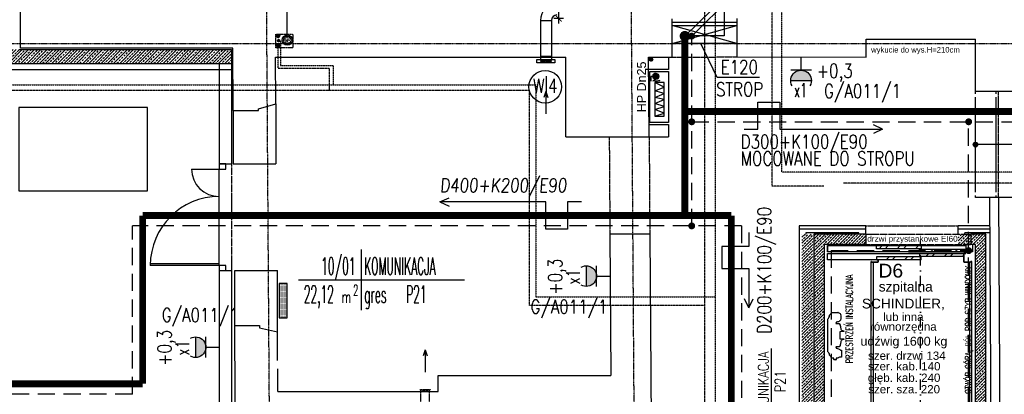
# Model space of a CAD drawing. Header units: inches. Extents: x -145354 to -97635, y 38777 to 78670.
# Tile 16 of 231: x -143289 to -141858, y 43181 to 43726. Entities that reach past the tile are written whole.
import ezdxf
from ezdxf.enums import TextEntityAlignment as Align

# ---------------------------------------------------------------- set-up
doc = ezdxf.new("R2010")
doc.units = ezdxf.units.IN
doc.header["$MEASUREMENT"] = 0
for name, pattern in [('00-inst$0$DASHDOT', [1, 0.5, -0.25, 0, -0.25]), ('CENTER', [2, 1.25, -0.25, 0.25, -0.25]), ('DASHDOT', [1, 0.5, -0.25, 0, -0.25]), ('DASHED', [0.75, 0.5, -0.25]), ('DASHED2', [0.375, 0.25, -0.125]), ('DIVIDE', [31.75, 12.7, -6.35, 0, -6.35, 0, -6.35])]:
    doc.linetypes.add(name, pattern=pattern)
doc.layers.get('0').update_dxf_attribs({"color": 101})
doc.layers.add('0-pomoc', color=21, linetype='Continuous', plot=False)
for name, color, linetype in [('Drz---drzwi', 5, 'Continuous'), ('E-OPIS_POM', 6, 'Continuous'), ('E35', 6, 'Continuous'), ('E50', 3, 'Continuous'), ('E50_kor', 3, 'Continuous'), ('E90_kor', 6, 'Continuous'), ('Ins-kan', 54, 'Continuous'), ('Ins-went', 141, 'Continuous'), ('Ins-went-opis', 141, 'Continuous'), ('Ins-wod', 152, 'Continuous'), ('Mks-podposadzkowa', 230, 'Continuous'), ('Mpoż-rury', 121, 'Continuous'), ('Mppoż-piony-hydranty', 121, 'Continuous'), ('Mw-cr-rury', 160, 'DIVIDE'), ('Mw-wc-rury', 160, 'DASHDOT'), ('Opis-spadki', 61, 'Continuous'), ('Opis-wykonczen', 2, 'Continuous'), ('Os-osie glowne', 8, 'CENTER'), ('piony_K_nr', 240, 'Continuous'), ('Sc-beton', 7, 'Continuous'), ('Sc-beton-hatch', 86, 'Continuous'), ('Sc-cegla pelna', 32, 'Continuous'), ('Sc-cegla pustak', 42, 'Continuous'), ('Sc-gazobeton', 45, 'Continuous'), ('Sc-gk', 120, 'Continuous'), ('Sc-gk-hatch', 8, 'Continuous'), ('Sc-nad', 5, 'DASHED2'), ('Sc-nadproza kon', 5, 'DASHED2'), ('Sch-opis', 51, 'Continuous'), ('Sch-widok', 12, 'Continuous'), ('W-idok', 9, 'Continuous'), ('W-otwor-strop', 126, 'Continuous'), ('W-otwor-strop-nad', 126, 'DASHED2'), ('Wym-zew', 9, 'Continuous'), ('Wyp-grzejniki', 56, 'Continuous'), ('Wyp-meble', 155, 'Continuous')]:
    doc.layers.add(name, color=color, linetype=linetype)
doc.layers.get('Wym-zew').off()
doc.styles.add('KA wymiar', font='romans.shx', dxfattribs={"width": 0.6})
doc.styles.add('ROMANS', font='romans', dxfattribs={"width": 0.85})
doc.styles.add('TYTUL2', font='ARIAL.TTF')
doc.linetypes.add('BATTING', pattern='A,0.0001,-0.1,[134,ltypeshp.shx,S=0.1,R=0,X=-0.1,Y=0],-0.2,[134,ltypeshp.shx,S=0.1,R=180,X=0.1,Y=0],-0.1', length=0.4001)
doc.dimstyles.new('KA wymiar', dxfattribs={"dimscale": 50, "dimtxt": 0.23, "dimasz": 0.14, "dimexe": 0, "dimexo": 0, "dimgap": 0.08, "dimtad": 1, "dimdec": 1, "dimrnd": 0.5, "dimzin": 9, "dimdsep": 46, "dimtxsty": 'KA wymiar', "dimblk1": 'UKOS', "dimblk2": 'UKOS', "dimsah": 1, "dimcen": 0.2, "dimse1": 1, "dimse2": 1, "dimclrd": 256, "dimclre": 256, "dimclrt": 2, "dimadec": 3, "dimazin": 0, "dimtfac": 1, "dimtdec": 1, "dimtix": 1, "dimtmove": 2, "dimatfit": 3, "dimldrblk": 'DOT', "dimfxl": 0, "dimtolj": 1, "dimtzin": 9, "dimarcsym": 0})
pattern_1 = [(45, (-188741.938, 11195.726), (-13.258252, 13.258252), []), (45, (-188733.099, 11195.726), (-13.258252, 13.258252), [])]

# ---------------------------------------------------------------- blocks, each defined once
blk = doc.blocks.new('pow')
for p, q in [((0, 0.523), (0, -0.523)), ((-1.075, 0), (1.78, 0))]:
    blk.add_line(p, q)
at = {"style": 'KA wymiar', "width": 0.6}
for s, height, p in [('2', 0.18, (-0.139, -0.27)), ('m', 0.21, (-0.333, -0.401))]:
    blk.add_text(s, height=height, dxfattribs=at).set_placement(p)
at = {"style": 'KA wymiar'}
for tag, width, p in [('01', 0.7, (-0.131, 0.084)), ('000.00', 0.6, (-0.364, -0.401))]:
    blk.add_attdef(tag, text='', height=0.3, dxfattribs=dict(at, width=width)).set_placement(p, align=Align.RIGHT)
blk.add_attdef('POMIESZCZENIE', (0.071, 0.084), '', height=0.3, dxfattribs=at)
at = {"style": 'KA wymiar', "width": 0.8}
blk.add_attdef('POSADZKA', (0.071, -0.401), '', height=0.3, dxfattribs=at)
blk = doc.blocks.new('w2')
h = blk.add_hatch()
h.set_pattern_fill('ANSI32', color=256, scale=50, style=0)
h.set_pattern_definition(pattern_1)
h.paths.add_polyline_path([(-144149.4, 50762.8), (-144150.4, 50762.8), (-144150.4, 50758.4), (-144149.4, 50758.4)])
h.paths.add_polyline_path([(-144150.4, 50762.8), (-144158.9, 50762.8), (-144212.6, 50762.8), (-144214.1, 50762.8), (-144214.1, 50758.4), (-144150.4, 50758.4)])
h = blk.add_hatch()
h.set_pattern_fill('ANSI32', color=256, scale=50, style=0)
h.set_pattern_definition(pattern_1)
h.paths.add_polyline_path([(-144087.4, 50751.3), (-144150.4, 50751.3), (-144150.4, 50747.3), (-144087.4, 50747.3)])
h.paths.add_polyline_path([(-144150.4, 50751.3), (-144151.6, 50751.3), (-144151.6, 50747.3), (-144150.4, 50747.3)])
h = blk.add_hatch()
h.set_pattern_fill('ANSI32', color=256, scale=50, style=0)
h.set_pattern_definition(pattern_1)
h.paths.add_polyline_path([(-144083.9, 50753.8), (-144083.9, 50757.8), (-144150.4, 50757.8), (-144150.4, 50753.8)])
h = blk.add_hatch()
h.set_pattern_fill('ANSI32', color=256, scale=50, style=0)
h.set_pattern_definition(pattern_1)
h.paths.add_polyline_path([(-144150.4, 50742.3), (-144150.4, 50746.7), (-144214.1, 50746.7), (-144214.1, 50742.3), (-144212.6, 50742.3), (-144212.2, 50742.3)])
for p, q in [((-144229.9, 50779.6), (-144305.4, 50779.6)), ((-144305.4, 50779.6), (-144305.4, 50469.6)), ((-144229.9, 50779.6), (-144229.9, 50764.6)), ((-144055.4, 50779.6), (-144077.4, 50779.6)), ((-144077.4, 50779.6), (-144077.4, 50764.6)), ((-144055.4, 50469.6), (-144055.4, 50779.6)), ((-144229.9, 50764.6), (-144290.4, 50764.6)), ((-144290.4, 50764.6), (-144290.4, 50484.6)), ((-144285.4, 50753.8), (-144285.4, 50762.8)), ((-144285.4, 50762.8), (-144285.4, 50753.8)), ((-144285.4, 50762.8), (-144212.6, 50762.8)), ((-144212.6, 50762.8), (-144285.4, 50762.8)), ((-144167.6, 50753.8), (-144285.4, 50753.8)), ((-144285.4, 50751.3), (-144087.4, 50751.3)), ((-144285.4, 50742.3), (-144285.4, 50751.3)), ((-144214.1, 50758.4), (-144214.1, 50762.8)), ((-144158.9, 50758.4), (-144214.1, 50758.4)), ((-144149.4, 50758.4), (-144214.1, 50758.4)), ((-144212.6, 50762.8), (-144158.9, 50762.8)), ((-144158.9, 50762.8), (-144212.6, 50762.8)), ((-144083.9, 50753.8), (-144167.6, 50753.8)), ((-144167.6, 50753.8), (-144083.9, 50753.8)), ((-144158.9, 50762.8), (-144083.9, 50762.8)), ((-144151.6, 50753.8), (-144151.6, 50757.8)), ((-144151.6, 50757.8), (-144083.9, 50757.8)), ((-144151.6, 50751.3), (-144151.6, 50747.3)), ((-144149.4, 50762.8), (-144149.4, 50758.4)), ((-144087.4, 50747.3), (-144087.4, 50751.3)), ((-144087.4, 50747.8), (-144087.4, 50750.7)), ((-144087.2, 50751), (-144087.2, 50739.1)), ((-144087.1, 50751.3), (-144084.4, 50751.3)), ((-144084.4, 50751.2), (-144087, 50751.2)), ((-144084.4, 50751.3), (-144084.4, 50751.2)), ((-144083.9, 50753.8), (-144083.9, 50764.6)), ((-144074.7, 50764.6), (-144083.9, 50764.6)), ((-144074.7, 50753.8), (-144083.9, 50753.8)), ((-144070.4, 50764.6), (-144077.4, 50764.6)), ((-144074.7, 50764.6), (-144074.7, 50753.8)), ((-144070.4, 50484.6), (-144070.4, 50764.6)), ((-144212.6, 50742.3), (-144285.4, 50742.3)), ((-144222.1, 50486.6), (-144222.1, 50739.9)), ((-144221.7, 50739.9), (-144221.9, 50739.9)), ((-144221.9, 50739.9), (-144221.9, 50739.1)), ((-144221.7, 50739.1), (-144221.7, 50739.9)), ((-144221.6, 50738.8), (-144212.2, 50738.8)), ((-144212.2, 50739), (-144221.5, 50739)), ((-144218.9, 50739.9), (-144218.9, 50489.9)), ((-144149.4, 50746.7), (-144214.1, 50746.7)), ((-144214.1, 50746.7), (-144214.1, 50742.3)), ((-144149.4, 50742.3), (-144214.1, 50742.3)), ((-144212.2, 50742.3), (-144213.9, 50742.3)), ((-144213.9, 50742.3), (-144213.9, 50742.2)), ((-144213.9, 50742.2), (-144212.2, 50742.2)), ((-144212, 50742), (-144212, 50739.1)), ((-144211.9, 50739.1), (-144211.9, 50742)), ((-144151.6, 50747.3), (-144087.4, 50747.3)), ((-144149.4, 50742.3), (-144149.4, 50746.7)), ((-144087.4, 50740.1), (-144087.4, 50747.3)), ((-144087.4, 50739.1), (-144087.4, 50741.9)), ((-144087, 50739), (-144077.7, 50739)), ((-144077.7, 50738.8), (-144087, 50738.8)), ((-144078.9, 50489.9), (-144078.9, 50738.8)), ((-144077.5, 50739.1), (-144077.5, 50739.9)), ((-144077.5, 50739.9), (-144077.4, 50739.9)), ((-144077.4, 50739.9), (-144077.4, 50739.1)), ((-144075.6, 50739.9), (-144077.4, 50739.9)), ((-144075.6, 50486.6), (-144075.6, 50739.9)), ((-144280, 50663.7), (-144280, 50664.8)), ((-144279.2, 50665.8), (-144270.4, 50665.8)), ((-144284.8, 50608.6), (-144284.8, 50656.6)), ((-144282.6, 50661.6), (-144282.4, 50661.7)), ((-144282.6, 50659.4), (-144282.6, 50661.6)), ((-144272.6, 50651.9), (-144273.3, 50649.6)), ((-144265.9, 50661.5), (-144265.9, 50656.3)), ((-144273.3, 50649.6), (-144268, 50649.6)), ((-144268, 50649.6), (-144268, 50648.4)), ((-144268, 50648.4), (-144267.3, 50648.4)), ((-144262, 50637.8), (-144267.4, 50637.6)), ((-144267.4, 50637.6), (-144267.4, 50627.6)), ((-144267, 50648.1), (-144267, 50646.6)), ((-144266.4, 50645.8), (-144266.4, 50644.9)), ((-144266.4, 50644.9), (-144266.1, 50641.5)), ((-144265.1, 50640), (-144262.3, 50639)), ((-144262.3, 50639), (-144262, 50639)), ((-144262, 50639), (-144262, 50637.8)), ((-144267.4, 50627.6), (-144262, 50627.4)), ((-144266.1, 50623.7), (-144266.4, 50620.3)), ((-144262.3, 50626.2), (-144265.1, 50625.2)), ((-144262, 50626.2), (-144262.3, 50626.2)), ((-144262, 50627.4), (-144262, 50626.2)), ((-144268, 50615.6), (-144273.3, 50615.6)), ((-144273.3, 50615.6), (-144272.6, 50613.3)), ((-144267.3, 50616.8), (-144268, 50616.8)), ((-144268, 50616.8), (-144268, 50615.6)), ((-144267, 50618.6), (-144267, 50617.1)), ((-144266.6, 50610.7), (-144265.2, 50610.7)), ((-144266.4, 50620.3), (-144266.4, 50619.4)), ((-144265.2, 50610.7), (-144265.2, 50600.8)), ((-144282.6, 50603.6), (-144282.6, 50605.8)), ((-144282.4, 50603.6), (-144282.6, 50603.6)), ((-144280, 50600.4), (-144280, 50601.5)), ((-144276.5, 50599.4), (-144279.2, 50599.4)), ((-144279.2, 50599.4), (-144279.2, 50599.4)), ((-144276.5, 50597.1), (-144276.5, 50599.4)), ((-144273.2, 50596.8), (-144276.2, 50596.8)), ((-144272.9, 50599.4), (-144272.9, 50597.1)), ((-144270.4, 50599.4), (-144272.9, 50599.4)), ((-144269.6, 50600.4), (-144269.6, 50600.4)), ((-144267.5, 50601), (-144267.5, 50601)), ((-144266.9, 50600.8), (-144266.9, 50601.6)), ((-144265.2, 50600.8), (-144266.9, 50600.8)), ((-144305.4, 50469.6), (-144055.4, 50469.6))]:
    blk.add_line(p, q)
for points in [[(-144070.4, 50484.6), (-144290.4, 50484.6)], [(-144075.6, 50486.6), (-144222.1, 50486.6)], [(-144078.9, 50489.9), (-144218.9, 50489.9)]]:
    blk.add_lwpolyline(points)
for centre, radius, start, end in [((-144087.1, 50751), 0.3, 90, 180), ((-144087, 50751), 0.16, 90, 180), ((-144221.6, 50739.1), 0.3, 180, 270), ((-144221.5, 50739.1), 0.16, 180, 270), ((-144212.2, 50742), 0.31, 0, 90), ((-144212.2, 50742), 0.16, 0, 90), ((-144212.2, 50739.1), 0.16, 270, 0), ((-144212.2, 50739.1), 0.31, 270, 0), ((-144087, 50739.1), 0.31, 180, 270), ((-144087, 50739.1), 0.16, 180, 270), ((-144077.7, 50739.1), 0.16, 270, 0), ((-144077.7, 50739.1), 0.3, 270, 0), ((-144279.1, 50664.8), 0.969, 97.7862, 180), ((-144270.6, 50664.8), 0.969, 359.961, 81.59), ((-144269.9, 50660.2), 4.58, 59.0774, 86.3482), ((-144281.8, 50656.6), 2.95, 105.3846, 180), ((-144277.9, 50658.9), 5.25, 113.354, 148.4275), ((-144273.9, 50664.2), 12.4, 275.766, 297.7749), ((-144270.8, 50658.1), 5.51, 299.3678, 328.4367), ((-144270.8, 50659.8), 5.51, 31.5633, 53.3824), ((-144268.6, 50661.5), 2.77, 0.9102, 24.6865), ((-144268.6, 50656.3), 2.77, 335.3135, 359.0898), ((-144267.3, 50648.1), 0.3, 0, 90), ((-144267.2, 50645.8), 0.8, 0, 79.1931), ((-144264.4, 50641.6), 1.7, 184.2513, 246.0178), ((-144264.4, 50623.6), 1.7, 113.9822, 175.7487), ((-144281.8, 50608.6), 2.95, 180, 254.6154), ((-144273.9, 50601), 12.4, 62.2251, 84.234), ((-144270.8, 50607.1), 5.51, 40.6842, 60.6322), ((-144267.3, 50617.1), 0.3, 270, 0), ((-144267.2, 50619.4), 0.8, 280.8069, 0), ((-144277.9, 50606.3), 5.25, 211.5725, 246.646), ((-144279.1, 50600.4), 0.969, 180, 262.2138), ((-144276.2, 50597.1), 0.3, 180, 270), ((-144273.2, 50597.1), 0.3, 270, 0), ((-144270.6, 50600.4), 0.969, 278.41, 359.961), ((-144269.9, 50605), 4.58, 273.7195, 300.9226), ((-144270.8, 50605.4), 5.51, 306.6176, 315.0158)]:
    blk.add_arc(centre, radius, start, end)
at = {"layer": 'W-idok', "linetype": 'DASHDOT', "ltscale": 30}
blk.add_line((-144150.4, 50463.1), (-144150.4, 50770.3), dxfattribs=at)
blk = doc.blocks.new('ozn_schody-kółko_d14')
at = {"ltscale": 25}
h = blk.add_hatch(color=256, dxfattribs=at)
edge = h.paths.add_edge_path()
edge.add_arc((0, 0), 3.33, 0, 360)
at = {"ltscale": 7}
blk.add_circle((0, 0), 3.33, dxfattribs=at)
blk = doc.blocks.new('pion')
at = {"layer": 'Mpoż-rury', "color": 8}
for p, q in [((61201.1, 11076.3), (61207.1, 11076.3)), ((61204.1, 11079.3), (61204.1, 11073.3))]:
    blk.add_line(p, q, dxfattribs=at)
blk.add_circle((61204.1, 11076.3), 2.55, dxfattribs=at)
at = {"layer": 'Mpoż-rury'}
blk.add_circle((61204.1, 11076.3), 2, dxfattribs=at)
blk = doc.blocks.new('_gslkflhklgj')
at = {"linetype": '00-inst$0$DASHDOT', "ltscale": 5}
for p, q in [((7.5, 0), (-7.5, 0)), ((0, -7.5), (0, 7.5))]:
    blk.add_line(p, q, dxfattribs=at)
for radius in [7.5, 5.5]:
    blk.add_circle((0, 0), radius)
blk = doc.blocks.new('UKOS')
at = {"color": 8}
blk.add_line((1, 0), (-1, 0), dxfattribs=at)
at = {"color": 1}
blk.add_line((0, 1), (0, -1), dxfattribs=at)
at = {"color": 1, "const_width": 0.2}
blk.add_lwpolyline([(0.6, 0.6), (-0.6, -0.6)], dxfattribs=at)
blk = doc.blocks.new('*D1009')
at = {"layer": 'W-idok', "lineweight": -2}
blk.add_line((-142505.7, 43734.2), (-142505.7, 43855.3), dxfattribs=at)
at = {"layer": 'W-idok', "lineweight": -2, "xscale": 7.000000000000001, "yscale": 7.000000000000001, "zscale": 7.000000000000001}
for p, rotation in [((-142505.7, 43862.3), 90), ((-142505.7, 43727.2), 270)]:
    blk.add_blockref('UKOS', p, dxfattribs=dict(at, rotation=rotation))
at = {"layer": 'W-idok', "color": 2, "insert": (-142515.4, 43794.7), "char_height": 11.5, "attachment_point": 5, "rotation": 90, "style": 'KA wymiar'}
blk.add_mtext('\\A1;135', dxfattribs=at)
blk = doc.blocks.new('_Dot')
at = {"layer": '0-pomoc', "color": 0, "lineweight": -2}
blk.add_line((-0.5, 0), (-1, 0), dxfattribs=at)
at = {"layer": '0-pomoc', "color": 0, "const_width": 0.5}
blk.add_lwpolyline([(-0.25, 0, 1), (0.25, 0, 1)], format="xyb", close=True, dxfattribs=at)
blk = doc.blocks.new('HP25')
at = {"layer": 'Mppoż-piony-hydranty'}
for p, q in [((-1492.3, 1506), (-1492.3, 1533)), ((-1492.3, 1533), (-1418.3, 1533)), ((-1418.3, 1533), (-1418.3, 1506)), ((-1489.3, 1516.7), (-1483.4, 1510.8)), ((-1489.2, 1516.9), (-1483.2, 1510.9)), ((-1489.1, 1517.1), (-1483.1, 1511)), ((-1489, 1517.2), (-1482.9, 1511.2)), ((-1488.8, 1517.4), (-1482.7, 1511.3)), ((-1488.7, 1517.6), (-1482.6, 1511.4)), ((-1488.6, 1517.7), (-1482.4, 1511.5)), ((-1488.4, 1517.9), (-1482.3, 1511.7)), ((-1488.3, 1518), (-1482.1, 1511.8)), ((-1488.1, 1518.1), (-1482, 1512)), ((-1488, 1518.2), (-1481.9, 1512.1)), ((-1487.8, 1518.4), (-1481.8, 1512.3)), ((-1487.6, 1518.5), (-1481.7, 1512.5)), ((-1487.5, 1518.6), (-1481.6, 1512.7)), ((-1487.3, 1518.7), (-1481.5, 1512.9)), ((-1487.1, 1518.7), (-1481.4, 1513.1)), ((-1486.9, 1518.8), (-1481.3, 1513.3)), ((-1486.7, 1518.9), (-1481.2, 1513.5)), ((-1486.4, 1519), (-1481.2, 1513.7)), ((-1486.2, 1519), (-1481.1, 1513.9)), ((-1486, 1519), (-1481.1, 1514.2)), ((-1485.7, 1519.1), (-1481.1, 1514.4)), ((-1485.4, 1519.1), (-1481.1, 1514.7)), ((-1485.1, 1519.1), (-1481.1, 1515)), ((-1484.8, 1519), (-1481.1, 1515.3)), ((-1484.5, 1519), (-1481.2, 1515.7)), ((-1484.1, 1518.9), (-1481.3, 1516.1)), ((-1483.6, 1518.7), (-1481.5, 1516.5)), ((-1483, 1518.3), (-1481.8, 1517.2)), ((-1479.1, 1520.4), (-1477.5, 1513.4)), ((-1478.9, 1510.4), (-1479.1, 1520.4)), ((-1477.5, 1513.4), (-1477, 1517.5)), ((-1469.7, 1527.1), (-1476.3, 1513.2)), ((-1427.4, 1527.1), (-1476.3, 1527.1)), ((-1476.3, 1527.1), (-1476.3, 1513.2)), ((-1464.4, 1513.2), (-1469.7, 1527.1)), ((-1460.5, 1527.1), (-1464.4, 1513.2)), ((-1454.5, 1513.2), (-1460.5, 1527.1)), ((-1451.5, 1527.1), (-1454.5, 1513.2)), ((-1445.9, 1513.2), (-1451.5, 1527.1)), ((-1441.6, 1527.1), (-1445.9, 1513.2)), ((-1437, 1513.2), (-1441.6, 1527.1)), ((-1432, 1527.1), (-1437, 1513.2)), ((-1427.4, 1513.2), (-1432, 1527.1)), ((-1427.4, 1513.2), (-1427.4, 1527.1)), ((-1418.3, 1506), (-1492.3, 1506)), ((-1489.8, 1515.2), (-1484.9, 1510.4)), ((-1489.8, 1514.9), (-1485.2, 1510.4)), ((-1489.8, 1514.7), (-1485.5, 1510.3)), ((-1489.8, 1514.4), (-1485.8, 1510.4)), ((-1489.7, 1515.7), (-1484.4, 1510.5)), ((-1489.7, 1515.4), (-1484.7, 1510.4)), ((-1489.7, 1514), (-1486.1, 1510.4)), ((-1489.7, 1513.7), (-1486.4, 1510.5)), ((-1489.6, 1515.9), (-1484.2, 1510.5)), ((-1489.6, 1513.3), (-1486.8, 1510.6)), ((-1489.5, 1516.3), (-1483.8, 1510.7)), ((-1489.5, 1516.1), (-1484, 1510.6)), ((-1489.4, 1516.5), (-1483.6, 1510.7)), ((-1489.4, 1512.8), (-1487.3, 1510.8)), ((-1488.9, 1512.1), (-1488, 1511.2)), ((-1485.3, 1510.5), (-1485.3, 1507.7)), ((-1485.3, 1507.7), (-1478.5, 1507.7)), ((-1480.9, 1514.4), (-1478.9, 1510.4)), ((-1476.3, 1513.2), (-1427.4, 1513.2))]:
    blk.add_line(p, q, dxfattribs=at)
blk.add_circle((-1485.4, 1514.7), 4.36, dxfattribs=at)
blk = doc.blocks.new('_DKGJHF')
at = {"ltscale": 7}
for p, q in [((-21.1, -77), (35.9, -77)), ((-5, -145.5), (-105, -145.5)), ((-5, -147.5), (-105, -147.5))]:
    blk.add_line(p, q, dxfattribs=at)
for points in [[(5, -7.5), (5, 0), (-5, 0), (-5, -7.5)], [(5, -155), (5, -147.5), (-5, -147.5), (-5, -155)]]:
    blk.add_lwpolyline(points, close=True, dxfattribs=at)
for points in [[(-45, -7.5), (-5, -7.5)], [(-5, -147.5), (-5, -7.5)]]:
    blk.add_lwpolyline(points, dxfattribs=at)
for centre, radius, start, end in [((-5, -7.5), 40, 180, 270), ((-5, -147.5), 100, 90, 180)]:
    blk.add_arc(centre, radius, start, end)
blk = doc.blocks.new('0630_STRZAŁKA')
at = {"ltscale": 0.5}
for points in [[(0, 0), (-3, -8.6)], [(0, 0), (0, -32.4)], [(0, 0), (3, -8.6)]]:
    blk.add_lwpolyline(points, dxfattribs=at)
blk = doc.blocks.new('pion_woda')
at = {"layer": 'Ins-wod'}
for p, q in [((3, 0), (-3, 0)), ((0, 3), (0, -3))]:
    blk.add_line(p, q, dxfattribs=at)
for radius in [2.55, 2]:
    blk.add_circle((0, 0), radius, dxfattribs=at)
blk = doc.blocks.new('pion_mały')
at = {"layer": 'Ins-wod'}
for p, q in [((0, 2.1), (0, -2.1)), ((2.1, 0), (-2.1, 0))]:
    blk.add_line(p, q, dxfattribs=at)
for radius in [1.79, 1.4]:
    blk.add_circle((0, 0), radius, dxfattribs=at)
blk = doc.blocks.new('piony_W')
for name, p in [('pion_woda', (-6.9, 0.8)), ('pion_mały', (0, 0)), ('pion_woda', (6.9, 0.8))]:
    blk.add_blockref(name, p)
blk = doc.blocks.new('G_50')
at = {"layer": 'Wyp-grzejniki'}
h = blk.add_hatch(dxfattribs=at)
h.set_pattern_fill('DOTS', color=256, scale=0.5, angle=180, style=0)
h.set_pattern_definition([(180, (77492.90915, -37873.9399), (-0.396875, -0.79375), [0, -0.79375])])
h.paths.add_polyline_path([(0, 0), (-12, 0), (-12, -50), (0, -50)])
blk.add_lwpolyline([(-12, -50), (0, -50), (0, 0), (-12, 0)], close=True, dxfattribs=at)
blk = doc.blocks.new('G1')
at = {"layer": 'E35'}
blk.add_hatch(color=256, dxfattribs=at).paths.add_polyline_path([(10, 22.85), (-10, 22.85, 1)])
for p, q in [((-10, 22.85), (10, 22.85)), ((10, 12.85), (-10, 12.85))]:
    blk.add_line(p, q, dxfattribs=at)
blk.add_arc((0, 22.85), 10, 150, 30, dxfattribs=at)
at = {"layer": 'E50'}
blk.add_line((0, 12.85), (0, 0), dxfattribs=at)

msp = doc.modelspace()

# ---------------------------------------------------------------- hatches: boundary and pattern name
at = {"layer": 'Sc-beton-hatch'}
h = msp.add_hatch(dxfattribs=at)
h.set_pattern_fill('ANSI33', color=256, style=0)
h.set_pattern_definition([(45, (-196198.756, 61066.077), (-4.49012806, 4.49012806), []), (45, (-196194.2656, 61066.077), (-4.49012806, 4.49012806), [3.175, -1.5875])])
h.paths.add_polyline_path([(-143300.21, 43672.16), (-143460.21, 43672.16), (-143460.21, 43662.16), (-143300.21, 43662.16)])
h.paths.add_polyline_path([(-143300.21, 43682.16), (-143460.21, 43682.16), (-143460.21, 43674.16), (-143460.21, 43672.16), (-143300.21, 43672.16)])
h.paths.add_polyline_path([(-142981.21, 43672.16), (-143300.21, 43672.16), (-143300.21, 43662.16), (-142981.21, 43662.16)])
h.paths.add_polyline_path([(-142981.21, 43682.16), (-143290.21, 43682.16), (-143300.21, 43682.16), (-143300.21, 43672.16), (-142981.21, 43672.16)])
h = msp.add_hatch(dxfattribs=at)
h.set_pattern_fill('ANSI33', color=256, scale=25, style=0)
h.set_pattern_definition([(45, (0.613, 0), (-4.41941738, 4.41941738), []), (45, (5.0325, 0), (-4.41941738, 4.41941738), [3.125, -1.5625])])
h.paths.add_polyline_path([(-142136.38, 43414.07), (-142152.38, 43414.07), (-142152.38, 43104.07), (-142136.38, 43104.07)])
h = msp.add_hatch(dxfattribs=at)
h.set_pattern_fill('ANSI33', color=256, scale=25, style=0)
h.set_pattern_definition([(45, (-743.1814, 809.2246), (-4.41941738, 4.41941738), []), (45, (-738.762, 809.2246), (-4.41941738, 4.41941738), [3.125, -1.5625])])
h.paths.add_polyline_path([(-142059.38, 43414.07), (-142134.38, 43414.07), (-142134.38, 43104.07), (-142003.38, 43104.07), (-142003.38, 43119.07), (-142119.38, 43119.07), (-142119.38, 43399.07), (-142059.38, 43399.07)])
h.paths.add_polyline_path([(-141884.38, 43414.07), (-141925.38, 43414.07), (-141925.38, 43399.07), (-141899.38, 43399.07), (-141899.38, 43119.07), (-142003.38, 43119.07), (-142003.38, 43104.07), (-141884.38, 43104.07)])

# ---------------------------------------------------------------- linework, layer by layer
at = {"color": 4, "linetype": 'Continuous'}
for p, q in [((-142705.97, 43185.99), (-142705.97, 43187.99)), ((-142693.47, 43185.99), (-142693.47, 43187.99))]:
    msp.add_line(p, q, dxfattribs=at)
at = {"layer": 'E35'}
for p, q in [((-142312.46, 43701.84), (-141971.3, 44039.03)), ((-142322.46, 43701.84), (-142015.57, 44005.16)), ((-142247.06, 43691.16), (-142341.06, 43717.16)), ((-142341.06, 43691.16), (-142247.06, 43717.16))]:
    msp.add_line(p, q, dxfattribs=at)
msp.add_lwpolyline([(-142341.06, 43691.16), (-142341.06, 43717.16), (-142247.06, 43717.16), (-142247.06, 43691.16)], close=True, dxfattribs=at)
msp.add_circle((-142525.28, 43628.17), 23.69, dxfattribs=at)
at = {"layer": 'E50'}
for p, q in [((-142265.25, 44053.6), (-142265.25, 43702.25)), ((-142265.25, 43702.25), (-142322.33, 43702.25))]:
    msp.add_line(p, q, dxfattribs=at)
at = {"layer": 'E50_kor', "linetype": 'DASHED2', "ltscale": 100}
for p, q in [((-142312.46, 43426.02), (-142312.46, 43701.84)), ((-142312.46, 43577.28), (-139795.79, 43577.28)), ((-141910, 43130), (-141910, 43577.28)), ((-142239.96, 43426.02), (-143125.24, 43426.02)), ((-143125.24, 43181.44), (-143125.24, 43426.02)), ((-142239.96, 43426.02), (-142239.96, 41786.42)), ((-142110, 43390), (-142110, 43130)), ((-142110, 43390), (-141910, 43390)), ((-143125.24, 43181.44), (-143987.51, 43181.44))]:
    msp.add_line(p, q, dxfattribs=at)
at = {"layer": 'E50_kor'}
for points, const_width in [([(-142326.21, 43701.84, 1), (-142318.71, 43701.84, 1)], 7.5), ([(-142314.96, 43701.84, 1), (-142309.96, 43701.84, 1)], 5), ([(-142314.96, 43577.28, 1), (-142309.96, 43577.28, 1)], 5), ([(-141912.5, 43577.28, 1), (-141907.5, 43577.28, 1)], 5), ([(-142314.96, 43426.02, 1), (-142309.96, 43426.02, 1)], 5), ([(-141912.5, 43390, 1), (-141907.5, 43390, 1)], 5)]:
    msp.add_lwpolyline(points, format="xyb", close=True, dxfattribs=dict(at, const_width=const_width))
at = {"layer": 'E50_kor', "const_width": 10}
for points in [[(-142322.46, 43441.02), (-142322.46, 43701.84)], [(-142322.46, 43592.28), (-139810.79, 43592.28)], [(-142254.96, 43441.02), (-143110.24, 43441.02)], [(-143110.24, 43196.44), (-143110.24, 43441.02)], [(-142254.96, 43441.02), (-142254.96, 41801.42), (-142329.91, 41801.42)], [(-143110.24, 43196.44), (-143972.51, 43196.44)]]:
    msp.add_lwpolyline(points, dxfattribs=at)
at = {"layer": 'E90_kor', "ltscale": 15}
for p, q in [((-142275.44, 43641.73), (-142299.23, 43691.16)), ((-142213.83, 43641.73), (-142275.44, 43641.73)), ((-142035.02, 43566.44), (-142048.18, 43572.68)), ((-142035.02, 43566.44), (-142048.18, 43560.2)), ((-142678.29, 43460.73), (-142665.12, 43466.97)), ((-142678.29, 43460.73), (-142665.12, 43454.49)), ((-142229.51, 43306.89), (-142235.75, 43320.06)), ((-142229.51, 43306.89), (-142223.27, 43320.06))]:
    msp.add_line(p, q, dxfattribs=at)
for points in [[(-142236.45, 43566.44), (-142216.13, 43566.44), (-142216.13, 43605.84), (-142184.51, 43605.84), (-142184.51, 43566.44), (-142035.02, 43566.44)], [(-142472.71, 43460.73), (-142493.03, 43460.73), (-142493.03, 43421.32), (-142524.65, 43421.32), (-142524.65, 43460.73), (-142678.29, 43460.73)], [(-142229.51, 43416.24), (-142229.51, 43395.91), (-142268.92, 43395.91), (-142268.92, 43364.3), (-142229.51, 43364.3), (-142229.51, 43306.89)]]:
    msp.add_lwpolyline(points, dxfattribs=at)
at = {"layer": 'Ins-went'}
for p, q in [((-142532.32, 43724.65), (-142516.32, 43724.65)), ((-142532.32, 43724.65), (-142532.32, 43671.48)), ((-142516.32, 43724.65), (-142516.32, 43671.48)), ((-142537.32, 43662.98), (-142537.32, 43667.98)), ((-142537.32, 43667.98), (-142511.32, 43667.98)), ((-142516.32, 43671.98), (-142532.32, 43671.98)), ((-142532.32, 43671.98), (-142516.32, 43671.98)), ((-142532.32, 43671.98), (-142532.32, 43667.98)), ((-142516.32, 43671.98), (-142516.32, 43667.98)), ((-142511.32, 43667.98), (-142511.32, 43662.98)), ((-142511.32, 43662.98), (-142537.32, 43662.98))]:
    msp.add_line(p, q, dxfattribs=at)
at = {"layer": 'Ins-went', "linetype": 'DASHED', "ltscale": 0.2}
for p, q in [((-142707.72, 43187.99), (-142691.72, 43187.99)), ((-142693.47, 43185.99), (-142705.97, 43185.99))]:
    msp.add_line(p, q, dxfattribs=at)
at = {"layer": 'Ins-went', "linetype": 'DASHED', "ltscale": 0.5}
for p, q in [((-142705.97, 42936.89), (-142705.97, 43185.99)), ((-142693.47, 42936.89), (-142693.47, 43185.99))]:
    msp.add_line(p, q, dxfattribs=at)
at = {"layer": 'Ins-went'}
for radius in [24, 8]:
    msp.add_arc((-142508.32, 43724.65), radius, 90, 180, dxfattribs=at)
for centre in [(-142528.32, 43665.48), (-142520.32, 43665.48)]:
    msp.add_ellipse(centre, major_axis=(4, 0), ratio=0.25, dxfattribs=at)
at = {"layer": 'Ins-wod'}
msp.add_line((-142981.21, 43652.9), (-144675.98, 43652.9), dxfattribs=at)
at = {"layer": 'Mks-podposadzkowa'}
msp.add_line((-142900.08, 43703.46), (-142900.08, 43739.82), dxfattribs=at)
at = {"layer": 'Mw-cr-rury', "ltscale": 0.03}
for p, q in [((-142278.45, 43864.19), (-142278.45, 41543.01)), ((-142181.58, 43503.86), (-142181.58, 43864.19)), ((-142913.51, 43655.02), (-142913.51, 43685.23)), ((-142910.65, 43695.12), (-142909.79, 43695.12)), ((-142909.79, 43695.12), (-142909.79, 43659.35)), ((-142909.79, 43659.35), (-142833.3, 43659.35)), ((-142833.3, 43659.35), (-142833.3, 43630.86)), ((-143652.31, 43630.86), (-142539.08, 43630.86)), ((-142539.08, 43630.86), (-142539.08, 43322.67)), ((-140866.56, 43503.86), (-142181.58, 43503.86)), ((-142539.08, 43322.67), (-142278.45, 43322.67))]:
    msp.add_line(p, q, dxfattribs=at)
at = {"layer": 'Mw-wc-rury'}
for p, q in [((-142294.02, 43850.19), (-142294.02, 41529.63)), ((-142195.46, 43483.94), (-142195.46, 43850.19)), ((-142913.51, 43655.02), (-142839.41, 43655.02)), ((-142839.41, 43655.02), (-142839.41, 43623.26)), ((-143652.31, 43623.26), (-142547.93, 43623.26)), ((-142547.93, 43310.45), (-142547.93, 43623.26)), ((-142120.23, 43483.94), (-142195.46, 43483.94)), ((-140965, 43487.94), (-142091.89, 43487.94)), ((-142294.02, 43333.2), (-142294.02, 42981.63)), ((-142294.02, 43310.45), (-142547.93, 43310.45))]:
    msp.add_line(p, q, dxfattribs=at)
at = {"layer": 'Os-osie glowne'}
for p, q in [((-142907.44, 40431.76), (-142935.84, 44583.07)), ((-142377.42, 40431.76), (-142405.82, 44583.07))]:
    msp.add_line(p, q, dxfattribs=at)
msp.add_lwpolyline([(-143378.77, 43691.16), (-138190.25, 43691.16)], dxfattribs=at)
at = {"layer": 'Sc-beton'}
msp.add_line((-142981.21, 43682.16), (-142981.21, 43662.16), dxfattribs=at)
for points in [[(-143290.21, 43682.16), (-142981.21, 43682.16)], [(-143460.21, 43662.16), (-142981.21, 43662.16)]]:
    msp.add_lwpolyline(points, dxfattribs=at)
at = {"layer": 'Sc-cegla pelna'}
for p, q in [((-143287.79, 43684.16), (-143287.79, 44288.16)), ((-142247.06, 43727.62), (-142247.06, 43671.61)), ((-142058.88, 43671.37), (-142058.88, 43697.27)), ((-142058.88, 43697.27), (-141900.05, 43697.27)), ((-141900.05, 43671.16), (-141900.05, 43697.27)), ((-142979.18, 43684.16), (-143287.79, 43684.16)), ((-142917.08, 43671.15), (-142630.07, 43671.15)), ((-142916.62, 43603.16), (-142917.08, 43671.15)), ((-142630.07, 43671.15), (-142495.21, 43671.15)), ((-142495.22, 43555.38), (-142495.21, 43671.15)), ((-142375.06, 43671.16), (-142341.06, 43671.16)), ((-142374.29, 43555.38), (-142375.06, 43671.16)), ((-142247.06, 43671.61), (-142058.88, 43671.37)), ((-141900.06, 43621.16), (-141900.05, 43671.16)), ((-141667.06, 43621.16), (-141900.06, 43621.16)), ((-142495.22, 43555.38), (-142374.29, 43555.38)), ((-141807.63, 43467.16), (-141879.63, 43467.16)), ((-142373.35, 43414.07), (-142431.35, 43414.07)), ((-142914.17, 43230.16), (-142914.41, 43272.15)), ((-142913.92, 43185.39), (-142914.11, 43218.16)), ((-142680.98, 43185.39), (-142680.98, 43208.39)), ((-142680.98, 43208.39), (-142429.97, 43208.39)), ((-142913.92, 43185.39), (-142680.98, 43185.39))]:
    msp.add_line(p, q, dxfattribs=at)
for points in [[(-142341.06, 43671.16), (-142341.06, 43727.16)], [(-142978.59, 43593.68), (-142979.18, 43684.16)], [(-142978.56, 43593.68), (-142942.01, 43593.68), (-142942.02, 43595.98), (-142916.62, 43603.16)], [(-141879.63, 43467.16), (-141876.81, 42956.12)], [(-141866.69, 43467.16), (-141863.87, 42956.12)], [(-142431.35, 43414.07), (-142429.97, 43208.39)], [(-142373.35, 43414.07), (-142371.52, 43141.39)], [(-142976.44, 43281.13), (-142940.72, 43281.13), (-142940.73, 43277.93), (-142914.41, 43272.15)], [(-142974.74, 42971.39), (-142976.44, 43281.13)]]:
    msp.add_lwpolyline(points, dxfattribs=at)
at = {"layer": 'Sc-cegla pustak'}
for p, q in [((-142999.21, 43662.16), (-142999.21, 43516.16)), ((-142981.21, 43662.16), (-142981.21, 43516.16)), ((-142916.62, 43603.16), (-142916.62, 43516.16)), ((-142978.59, 43593.68), (-142978.59, 43516.16)), ((-142978.59, 43516.16), (-142916.62, 43516.16)), ((-142999.21, 43361.16), (-142999.21, 43138.16)), ((-142981.21, 43361.16), (-142981.21, 43138.16)), ((-142976.44, 43281.13), (-142976.44, 43361.16)), ((-142976.44, 43361.16), (-142914.41, 43361.16)), ((-142914.41, 43272.13), (-142914.41, 43361.16))]:
    msp.add_line(p, q, dxfattribs=at)
for points in [[(-142999.21, 43516.16), (-142981.21, 43516.16)], [(-142999.21, 43361.16), (-142981.21, 43361.16)]]:
    msp.add_lwpolyline(points, dxfattribs=at)
at = {"layer": 'Sc-gazobeton'}
for p, q in [((-142346.06, 43671.16), (-142346.06, 43653.16)), ((-142346.06, 43653.16), (-142379.94, 43653.16)), ((-142374.41, 43573.38), (-142346.37, 43573.38)), ((-142346.37, 43573.38), (-142346.37, 43555.38)), ((-142374.29, 43555.38), (-142346.37, 43555.38))]:
    msp.add_line(p, q, dxfattribs=at)
at = {"layer": 'Sc-gk'}
for p, q in [((-142059.38, 43426.07), (-142156.38, 43426.07)), ((-142156.38, 43426.07), (-142156.38, 43076.12)), ((-142059.38, 43414.07), (-142059.38, 43426.07)), ((-141879.4, 43426.07), (-141925.38, 43426.07)), ((-141925.38, 43414.07), (-141925.38, 43426.07)), ((-142069.38, 43416.07), (-142146.38, 43416.07)), ((-142146.38, 43416.07), (-142146.38, 43414.07)), ((-142069.38, 43414.07), (-142069.38, 43416.07)), ((-141879.35, 43416.07), (-141915.38, 43416.07)), ((-141915.38, 43414.07), (-141915.38, 43416.07))]:
    msp.add_line(p, q, dxfattribs=at)
msp.add_lwpolyline([(-142341.06, 43717.16), (-142247.06, 43717.16)], dxfattribs=at)
at = {"layer": 'Sc-gk-hatch', "linetype": 'BATTING', "ltscale": 0.22}
for p, q in [((-142059.93, 43421.07), (-142155.5, 43421.07)), ((-141879.4, 43421.07), (-141925.38, 43421.07))]:
    msp.add_line(p, q, dxfattribs=at)
msp.add_lwpolyline([(-142341.06, 43722.16), (-142247.06, 43722.16)], dxfattribs=at)
at = {"layer": 'Sc-nad'}
for p, q in [((-142341.06, 43671.16), (-142247.06, 43671.61)), ((-141866.69, 43467.16), (-141866.69, 43621.16)), ((-142059.38, 43426.07), (-141925.38, 43426.07))]:
    msp.add_line(p, q, dxfattribs=at)
for points in [[(-142432.29, 43555.38), (-142431.35, 43414.07)], [(-142374.29, 43555.38), (-142373.35, 43414.07)]]:
    msp.add_lwpolyline(points, dxfattribs=at)
at = {"layer": 'Sc-nadproza kon', "linetype": 'DASHDOT', "ltscale": 0.5}
for p, q in [((-142981.21, 43516.16), (-142981.21, 43361.16)), ((-142059.38, 43414.07), (-141906.38, 43414.07)), ((-142058.88, 43399.07), (-141906.38, 43399.07))]:
    msp.add_line(p, q, dxfattribs=at)
at = {"layer": 'Sch-opis'}
msp.add_line((-141780.06, 43544.16), (-141900.06, 43544.16), dxfattribs=at)
at = {"layer": 'Sch-widok'}
for p, q in [((-141900.06, 43618.16), (-141900.06, 43621.16)), ((-141900.06, 43475.16), (-141900.06, 43613.16)), ((-141870.06, 43618.16), (-141870.06, 43621.16)), ((-141870.06, 43475.16), (-141870.06, 43613.16)), ((-141900.06, 43467.16), (-141900.06, 43470.16)), ((-141870.06, 43467.16), (-141870.06, 43470.16)), ((-141879.63, 43467.16), (-141900.06, 43467.16))]:
    msp.add_line(p, q, dxfattribs=at)
at = {"layer": 'W-otwor-strop', "linetype": 'DASHED2', "ltscale": 0.3}
msp.add_lwpolyline([(-142916.88, 43684.58), (-142916.88, 43704.58), (-142891.88, 43704.58), (-142891.88, 43684.58)], close=True, dxfattribs=at)
msp.add_lwpolyline([(-142916.88, 43684.58), (-142916.88, 43704.58), (-142891.88, 43704.58), (-142891.88, 43684.58)], close=True, dxfattribs=at)
at = {"layer": 'W-otwor-strop'}
msp.add_lwpolyline([(-143103.21, 43477.16), (-143103.21, 43598.16), (-143290.21, 43598.16), (-143290.21, 43477.16)], close=True, dxfattribs=at)

# ---------------------------------------------------------------- block references
at = {"rotation": 90}
msp.add_blockref('piony_W', (-142912.75, 43695.12), dxfattribs=at)
at = {"layer": 'Drz---drzwi'}
msp.add_blockref('_DKGJHF', (-142994.21, 43516.16), dxfattribs=at)
at = {"layer": 'E-OPIS_POM'}
ref = msp.add_blockref('pow', (-142792.92, 43347.77), dxfattribs=dict(at, xscale=84.375, yscale=84.375, zscale=84.375))
ref.add_attrib('000.00', '22,12', dxfattribs={"layer": '0', "height": 25.313, "style": 'KA wymiar', "width": 0.448374}).set_placement((-142832.54, 43313.93), align=Align.RIGHT)
ref.add_attrib('01', '10/01', dxfattribs={"layer": '0', "height": 25.313, "style": 'KA wymiar', "width": 0.448374}).set_placement((-142801.18, 43354.89), align=Align.RIGHT)
ref.add_attrib('POMIESZCZENIE', 'KOMUNIKACJA', (-142788.44, 43354.89), dxfattribs={"layer": '0', "height": 25.3125, "style": 'KA wymiar', "width": 0.448374})
ref.add_attrib('POSADZKA', 'gres   P21', (-142788.44, 43313.93), dxfattribs={"layer": '0', "height": 25.313, "style": 'KA wymiar', "width": 0.448374})
ref = msp.add_blockref('pow', (-142196.54, 43127.65), dxfattribs=dict(at, xscale=67.5, yscale=67.5, zscale=67.5, rotation=90))
ref.add_attrib('000.00', '23,35', dxfattribs={"layer": '0', "height": 15.133, "rotation": 90, "style": 'KA wymiar', "width": 0.8029}).set_placement((-142176.31, 43103.1), align=Align.RIGHT)
ref.add_attrib('01', '13b/01', dxfattribs={"layer": '0', "height": 15.133, "rotation": 90, "style": 'KA wymiar', "width": 0.8029}).set_placement((-142200.79, 43118.8), align=Align.RIGHT)
ref.add_attrib('POMIESZCZENIE', 'KOMUNIKACJA', (-142200.79, 43132.43), dxfattribs={"layer": '0', "height": 15.1326, "rotation": 90, "style": 'KA wymiar', "width": 0.8029})
ref.add_attrib('POSADZKA', 'gres  P21', (-142176.31, 43132.43), dxfattribs={"layer": '0', "height": 15.133, "rotation": 90, "style": 'KA wymiar', "width": 0.8029})
at = {"layer": 'E35', "xscale": -1.5, "yscale": 1.5, "zscale": 1.5}
for p, rotation in [((-142153.58, 43671.49), 180), ((-142431.55, 43353.01), 89.99999999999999), ((-142999.21, 43249.66), 89.99999999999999)]:
    msp.add_blockref('G1', p, dxfattribs=dict(at, rotation=rotation))
at = {"layer": 'Ins-kan'}
msp.add_blockref('_gslkflhklgj', (-142900.08, 43695.96), dxfattribs=at)
at = {"layer": 'Ins-went-opis'}
for p in [(-142524.32, 43621.16), (-142699.72, 43245.71)]:
    msp.add_blockref('0630_STRZAŁKA', p, dxfattribs=at)
at = {"layer": 'Mpoż-rury', "rotation": 90}
msp.add_blockref('pion', (-131295.3, -17536.34), dxfattribs=at)
msp.add_blockref('pion', (-131295.3, -17536.34), dxfattribs=at)
at = {"layer": 'Mppoż-piony-hydranty', "rotation": 269.9999866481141}
msp.add_blockref('HP25', (-143879.38, 42158.07), dxfattribs=at)
at = {"layer": 'Sch-opis'}
msp.add_blockref('ozn_schody-kółko_d14', (-141900.06, 43544.16), dxfattribs=at)
at = {"layer": 'Wym-zew'}
msp.add_blockref('G_50', (-142900.11, 43342.38), dxfattribs=at)
at = {"layer": 'Wyp-meble'}
msp.add_blockref('w2', (2170.37, -7365.54), dxfattribs=at)

# ---------------------------------------------------------------- texts
at = {"layer": 'E35', "style": 'ROMANS'}
for s, width, p in [('+0,3', 0.8, (-142104.56, 43648.37)), ('x1', 0.6, (-142154.26, 43623.26)), ('G/A011/1', 0.8, (-142064.29, 43620.6))]:
    msp.add_text(s, height=20, dxfattribs=dict(at, width=width)).set_placement(p, align=Align.MIDDLE)
for s, rotation, width, p in [('W|4', 360, 0.8, (-142525.28, 43628.17)), ('+0,3', 90, 0.8, (-142507.87, 43352.14)), ('x1', 90, 0.7, (-142484.89, 43352.08)), ('G/A011/1', 360, 0.8, (-142490.8, 43307.11)), ('G/A011/1', 360, 0.8, (-143026.73, 43295.12)), ('+0,3', 90, 0.8, (-143075.53, 43248.79)), ('x1', 90, 0.7, (-143052.54, 43248.73))]:
    msp.add_text(s, height=20, rotation=rotation, dxfattribs=dict(at, width=width)).set_placement(p, align=Align.MIDDLE)
at = {"layer": 'E35', "style": 'ROMANS', "width": 0.8}
for s, p in [('D300+K100/E90', (-142241.29, 43538.46)), ('MOCOWANE DO STROPU', (-142241.29, 43513.92))]:
    msp.add_text(s, height=20, dxfattribs=at).set_placement(p)
msp.add_text('D200+K100/E90', height=20, rotation=90, dxfattribs=at).set_placement((-142197.04, 43269.12))
at = {"layer": 'E90_kor', "ltscale": 15, "style": 'ROMANS', "width": 0.8}
for s, p in [('E120', (-142270.34, 43646.88)), ('STROP', (-142277.1, 43614.55))]:
    msp.add_text(s, height=20, dxfattribs=at).set_placement(p)
at = {"layer": 'E90_kor', "ltscale": 15, "style": 'ROMANS', "oblique": 5, "width": 0.8}
msp.add_text('D400+K200/E90', height=20, dxfattribs=at).set_placement((-142678.5, 43474.97))
at = {"layer": 'Opis-spadki', "style": 'TYTUL2'}
msp.add_text('HP Dn25', height=13, rotation=90, dxfattribs=at).set_placement((-142385.38, 43628.06), align=Align.MIDDLE)
for s, height, p in [('D6', 20, (-142023.1, 43360.93)), ('szpitalna', 14.239, (-142001.43, 43335.98)), ('SCHINDLER,', 14.239, (-142004.88, 43311.84)), ('lub inna', 12, (-142004.88, 43293.97)), ('równorzędna', 12, (-142004.88, 43278.24)), ('udźwig 1600 kg', 13, (-142004.06, 43256.85)), ('szer. drzwi 134', 12, (-141999.81, 43237.58)), ('szer. kab. 140', 12, (-142003.59, 43222.2)), ('głęb. kab. 240', 12, (-142003.76, 43203.82)), ('szer. sza. 220', 12, (-142003.76, 43188.62))]:
    msp.add_text(s, height=height, dxfattribs=at).set_placement(p, align=Align.MIDDLE)
at = {"layer": 'Opis-wykonczen', "style": 'TYTUL2'}
msp.add_text('wykucie do wys.H=210cm', height=8, dxfattribs=at).set_placement((-142051.78, 43677.99))
at = {"layer": 'Opis-wykonczen', "insert": (-142057.31, 43411.53), "char_height": 8.5, "width": 171.4061, "attachment_point": 1, "style": 'TYTUL2'}
msp.add_mtext('drzwi przystankowe EI60', dxfattribs=at)
at = {"layer": 'piony_K_nr', "style": 'TYTUL2'}
msp.add_text('13', height=7, dxfattribs=at).set_placement((-142905.85, 43692.27, -76.7))
at = {"layer": 'Sch-opis', "style": 'ROMANS', "width": 0.7}
msp.add_text('PRZESTRZEŃ INSTALACYJNA', height=10, rotation=90, dxfattribs=at).set_placement((-142078.47, 43226.23))
at = {"layer": 'W-otwor-strop-nad', "linetype": 'DASHDOT', "ltscale": 0.5, "style": 'ROMANS', "width": 0.7}
msp.add_text('OTWÓR GÓRA, DÓŁ POD SZYB WINDOWY', height=9, rotation=90, dxfattribs=at).set_placement((-141906.05, 43181.9))

# ---------------------------------------------------------------- dimensions: what is measured, and where the dimension line sits
at = {"layer": 'W-idok', "ltscale": 4}
dim = msp.add_linear_dim(base=(-142505.68, 43862.28), p1=(-142433.44, 43727.15), p2=(-142434.34, 43862.28), angle=90, dimstyle='KA wymiar', override={"dimpost": '\\X'}, dxfattribs=at)
dim.commit()
dim.dimension.update_dxf_attribs({"geometry": '*D1009', "text_midpoint": (-142515.43, 43794.72)})

doc.saveas('drawing.dxf')
